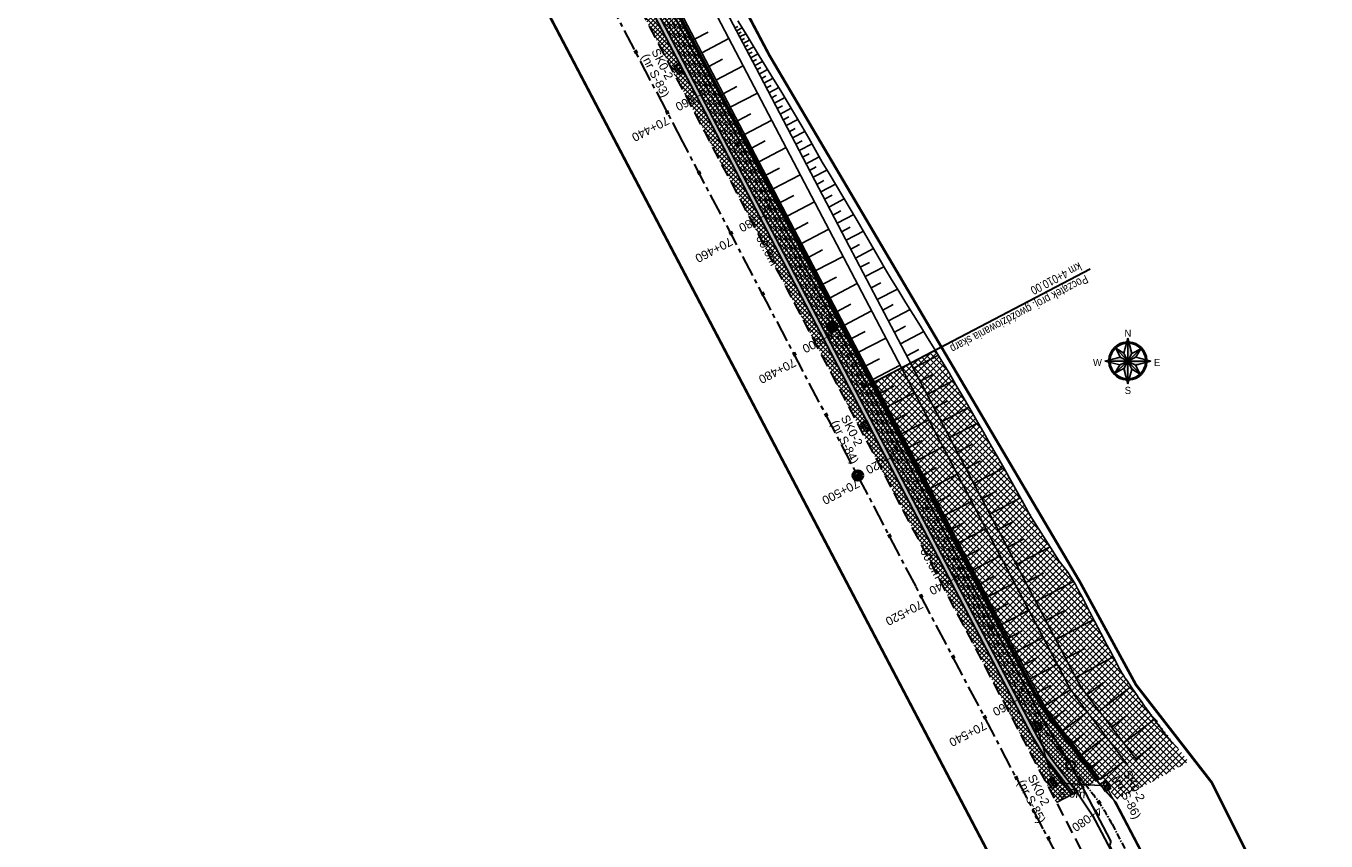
# Model space of a CAD drawing. Header units: metres. Extents: x 7529682 to 7533711, y 5721186 to 5727842.
# Tile 10 of 112: x 7531458 to 7531648, y 5724188 to 5724307. Entities that reach past the tile are written whole.
import ezdxf
from ezdxf.enums import TextEntityAlignment as Align

# ---------------------------------------------------------------- set-up
doc = ezdxf.new("R2010")
doc.units = ezdxf.units.M
for name, pattern in [('817-dzialki-09-05-04$0$HIDDEN', [0.375, 0.25, -0.125]), ('CENTER', [50.8, 31.75, -6.35, 6.35, -6.35]), ('HIDDEN', [9.525, 6.35, -3.175])]:
    doc.linetypes.add(name, pattern=pattern)
for name, color, linetype in [('C-DROGI-SYTUACJA-ETYKIETY', 7, 'Continuous'), ('D-hatch-pobocza', 131, 'Continuous'), ('D-pobocza', 7, 'Continuous'), ('D-skarpa', 7, 'Continuous'), ('D-skarpa-kreskowanie', 7, 'Continuous')]:
    doc.layers.add(name, color=color, linetype=linetype)
for name, color, linetype, lineweight, true_color in [('D-bariery', 7, 'FENCELINE2', 30, 0xff0f0f), ('D-hatch-ciag-pieszo-rowerowy', 7, 'Continuous', 13, 0xff9f80), ('D-hatch-gwozdziowanie', 7, 'Continuous', 13, 0xffc824), ('D-LR-etap-III', 7, '817-dzialki-09-05-04$0$HIDDEN', 50, 0xff1aff)]:
    doc.layers.add(name, color=color, linetype=linetype, lineweight=lineweight, true_color=true_color)
for name, color, linetype, lineweight in [('D-krawędzie', 7, 'Continuous', 30), ('D-obrzeża', 7, 'Continuous', 30), ('D-opisy', 7, 'Continuous', 30), ('D-oś', 10, 'CENTER', 30), ('D-ścieki', 7, 'Continuous', 30), ('PARSI', 252, 'Continuous', 13), ('Sieci-KD-proj', 2, 'KANDESZCZ_X2', 30), ('Sieci-T-kanal technologiczny', 4, 'kt kanał technologiczny', 30)]:
    doc.layers.add(name, color=color, linetype=linetype, lineweight=lineweight)
for name, color, linetype, true_color in [('D-opis-KT-dlugosci', 7, 'Continuous', 0xff8000), ('D-opis-KT-studnie', 7, 'Continuous', 0xff8000), ('poprzeczki', 7, 'Continuous', 0x0000c7)]:
    doc.layers.add(name, color=color, linetype=linetype, true_color=true_color)
doc.styles.add('2mm08', font='arial.ttf', dxfattribs={"width": 0.8})
doc.styles.add('ARIAL', font='arial.ttf', dxfattribs={"height": 1})
doc.styles.add('DIMTEXT', font='simplex.shx', dxfattribs={"width": 0.7})
doc.styles.add('North Arrow Text', font='txt', dxfattribs={"height": 0.1})
doc.styles.get("Standard").update_dxf_attribs({"font": 'arial.ttf'})
doc.linetypes.add('FENCELINE2', pattern='A,6.35,-2.54,[132,ltypeshp.shx,S=2.54,R=0,X=-2.54,Y=0],-2.54,25.4', length=36.83)
doc.linetypes.add('KANDESZCZ_X2', pattern='A,4.366477,-0.326302,["kd",DIMTEXT,S=1.28,R=0,X=0,Y=-0.405864],-2.036296,4.465198', length=11.194273)
doc.linetypes.add('kt kanał technologiczny', pattern='A,1,-0.8,["kt",Standard,S=0.5,R=0,X=-0.7,Y=-0.15],-0.3', length=2.1)
pattern_1 = [(45, (0, 0), (-0.33675960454, 0.33675960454), []), (135, (0, 0), (-0.33675960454, -0.33675960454), [])]

# ---------------------------------------------------------------- blocks, each defined once
blk = doc.blocks.new('KRZYZ')
at = {"layer": 'PARSI'}
for p, q in [((5, 0), (-5, 0)), ((0, -5), (0, 5))]:
    blk.add_line(p, q, dxfattribs=at)
blk = doc.blocks.new('orientacja')
at = {"layer": 'D-opisy', "lineweight": 25}
h = blk.add_hatch(color=256, dxfattribs=at)
h.paths.add_polyline_path([(6529063.97, 5548109.12), (6529063.97, 5548093.21), (6529066.73, 5548098.47)])
h.paths.add_polyline_path([(6529072.97, 5548101.66), (6529063.97, 5548093.21), (6529069.55, 5548095.88)])
h.paths.add_polyline_path([(6529079.89, 5548093.21), (6529063.97, 5548093.21), (6529069.23, 5548090.45)])
h.paths.add_polyline_path([(6529063.97, 5548093.21), (6529066.65, 5548087.63), (6529072.42, 5548084.21)])
h.paths.add_polyline_path([(6529063.97, 5548093.21), (6529061.21, 5548087.94), (6529063.97, 5548077.29)])
h.paths.add_polyline_path([(6529063.97, 5548093.21), (6529058.4, 5548090.53), (6529054.98, 5548084.75)])
h.paths.add_polyline_path([(6529058.71, 5548095.97), (6529048.06, 5548093.21), (6529063.97, 5548093.21)])
h.paths.add_polyline_path([(6529061.29, 5548098.78), (6529055.52, 5548102.2), (6529063.97, 5548093.21)])
for points in [[(6529063.97, 5548109.12), (6529061.29, 5548098.78)], [(6529063.97, 5548109.12), (6529063.97, 5548077.29)], [(6529063.97, 5548109.12), (6529066.73, 5548098.47)], [(6529052.23, 5548099.36), (6529053.04, 5548098.94)], [(6529063.97, 5548093.21), (6529054.89, 5548102.87)], [(6529055.52, 5548102.2), (6529058.71, 5548095.97)], [(6529055.52, 5548102.2), (6529061.29, 5548098.78)], [(6529061.29, 5548098.78), (6529063.97, 5548093.21)], [(6529063.97, 5548093.21), (6529073.64, 5548102.28)], [(6529066.73, 5548098.47), (6529063.97, 5548093.21)], [(6529072.97, 5548101.66), (6529066.73, 5548098.47)], [(6529072.97, 5548101.66), (6529069.55, 5548095.88)], [(6529075.92, 5548098.95), (6529075.1, 5548098.55)], [(6529048.06, 5548093.21), (6529058.71, 5548095.97)], [(6529079.89, 5548093.21), (6529048.06, 5548093.21)], [(6529048.06, 5548093.21), (6529058.4, 5548090.53)], [(6529063.97, 5548093.21), (6529054.31, 5548084.13)], [(6529054.98, 5548084.75), (6529058.4, 5548090.53)], [(6529058.4, 5548090.53), (6529063.97, 5548093.21)], [(6529058.71, 5548095.97), (6529063.97, 5548093.21)], [(6529063.97, 5548093.21), (6529061.21, 5548087.94)], [(6529069.55, 5548095.88), (6529063.97, 5548093.21)], [(6529063.97, 5548093.21), (6529073.05, 5548083.54)], [(6529063.97, 5548093.21), (6529069.23, 5548090.45)], [(6529063.97, 5548093.21), (6529066.65, 5548087.63)], [(6529079.89, 5548093.21), (6529069.23, 5548090.45)], [(6529072.42, 5548084.21), (6529069.23, 5548090.45)], [(6529079.89, 5548093.21), (6529069.55, 5548095.88)], [(6529052.02, 5548087.46), (6529052.85, 5548087.86)], [(6529054.98, 5548084.75), (6529061.21, 5548087.94)], [(6529063.97, 5548077.29), (6529061.21, 5548087.94)], [(6529063.97, 5548077.29), (6529066.65, 5548087.63)], [(6529065.76, 5548080.99), (6529065.89, 5548080.09)], [(6529072.42, 5548084.21), (6529066.65, 5548087.63)], [(6529069.32, 5548082.08), (6529069.72, 5548081.26)], [(6529074.9, 5548087.47), (6529075.71, 5548087.05)]]:
    blk.add_lwpolyline(points, dxfattribs=at)
for radius, start, end in [(13.26, 92.99502, 177.00498), (12.34, 94.34345, 175.65655), (13.26, 2.99502, 87.00498), (12.34, 4.34345, 85.65655), (13.26, 182.99502, 267.00498), (12.34, 184.34345, 265.65655), (13.26, 272.99502, 357.00498), (12.34, 274.34345, 355.65655)]:
    blk.add_arc((6529063.97, 5548093.21), radius, start, end, dxfattribs=at)
at = {"layer": 'D-opisy', "lineweight": 25, "xscale": 0.6489600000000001, "yscale": 0.6489600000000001, "zscale": 0.6489600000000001, "rotation": 306.822681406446}
blk.add_blockref('KRZYZ', (6529063.97, 5548093.21), dxfattribs=at)
at = {"layer": 'D-opisy', "lineweight": 25, "style": 'North Arrow Text'}
for s, p in [('N', (6529063.97, 5548108.61)), ('W', (6529042.87, 5548088.29)), ('E', (6529084.28, 5548088.29)), ('S', (6529063.97, 5548068.88))]:
    blk.add_text(s, height=4.96, dxfattribs=at).set_placement(p, align=Align.BOTTOM_CENTER)
blk = doc.blocks.new('kilometraz')
at = {"linetype": 'ByBlock', "lineweight": -2}
blk.add_hatch(color=0, dxfattribs=at).paths.add_polyline_path([(0, -0.28125, 0.41421356), (0.28125, 0, 0.41421356), (0, 0.28125)])
at = {"color": 0, "linetype": 'ByBlock', "lineweight": -2}
blk.add_line((0, 0.28125), (0, -0.28125), dxfattribs=at)
blk.add_circle((0, 0), 0.28125, dxfattribs=at)
blk = doc.blocks.new('AeccTickLine')
at = {"color": 0, "linetype": 'ByBlock', "lineweight": -2}
blk.add_line((0, 1), (0, -1), dxfattribs=at)
blk = doc.blocks.new('SKR2')
at = {"layer": 'Sieci-T-kanal technologiczny', "color": 2, "lineweight": 25}
for points in [[(0.03, -0.19), (0.96, -1.15), (0.28, -1.81), (-0.65, -0.84)], [(-0.04, -0.54), (0.61, -1.21), (0.23, -1.57), (-0.41, -0.9)]]:
    blk.add_lwpolyline(points, close=True, dxfattribs=at)
blk.add_lwpolyline([(-0.09, -1.23), (0.28, -0.87)], dxfattribs=at)

msp = doc.modelspace()

# ---------------------------------------------------------------- hatches: boundary and pattern name
at = {"layer": 'D-hatch-ciag-pieszo-rowerowy'}
h = msp.add_hatch(dxfattribs=at)
h.set_pattern_fill('ANSI37', color=256, scale=0.15, style=0)
h.set_pattern_definition(pattern_1)
edge = h.paths.add_edge_path()
edge.add_line((7531514.42, 5724387.62), (7531511.98, 5724387.01))
edge.add_line((7531511.98, 5724387.01), (7531515.04, 5724377.85))
edge.add_arc((7531562.47, 5724393.69), 50, 198.4721, 207.6663)
edge.add_line((7531518.18, 5724370.48), (7531533.76, 5724340.76))
edge.add_line((7531533.76, 5724340.76), (7531559, 5724292.59))
edge.add_line((7531559, 5724292.59), (7531560.26, 5724290.18))
edge.add_line((7531560.26, 5724290.18), (7531563.06, 5724290.22))
edge.add_line((7531563.06, 5724290.22), (7531559.09, 5724297.8))
edge.add_line((7531559.09, 5724297.8), (7531533.85, 5724345.97))
edge.add_line((7531533.85, 5724345.97), (7531520.49, 5724371.45))
edge.add_arc((7531564.78, 5724394.67), 50, 198.4721, 207.6663, ccw=False)
edge.add_line((7531517.35, 5724378.82), (7531514.42, 5724387.62))
h = msp.add_hatch(dxfattribs=at)
h.set_pattern_fill('ANSI37', color=256, scale=0.15, style=0)
h.set_pattern_definition(pattern_1)
edge = h.paths.add_edge_path()
edge.add_line((7531611.85, 5724194.89), (7531614.79, 5724196.44))
edge.add_line((7531614.79, 5724196.44), (7531608.23, 5724205.01))
edge.add_arc((7531630.06, 5724221.73), 27.5, 207.7246, 217.4424, ccw=False)
edge.add_line((7531605.72, 5724208.93), (7531593.24, 5724232.69))
edge.add_line((7531593.24, 5724232.69), (7531571.71, 5724273.71))
edge.add_line((7531571.71, 5724273.71), (7531563.06, 5724290.22))
edge.add_line((7531563.06, 5724290.22), (7531560.26, 5724290.18))
edge.add_line((7531560.26, 5724290.18), (7531571.62, 5724268.51))
edge.add_line((7531571.62, 5724268.51), (7531593.15, 5724227.48))
edge.add_line((7531593.15, 5724227.48), (7531605.63, 5724203.72))
edge.add_arc((7531632.19, 5724217.68), 30, 207.7246, 217.4424)
edge.add_line((7531608.37, 5724199.44), (7531611.85, 5724194.89))
at = {"layer": 'D-hatch-gwozdziowanie'}
h = msp.add_hatch(dxfattribs=at)
h.set_pattern_fill('ANSI37', color=256, scale=0.2, style=0)
h.set_pattern_definition([(45, (0, 0), (-0.449012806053, 0.449012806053), []), (135, (0, 0), (-0.449012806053, -0.449012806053), [])])
h.paths.add_polyline_path([(7531593.98, 5724254.72), (7531591.08, 5724259.56), (7531582.16, 5724254.88), (7531586.45, 5724246.69), (7531590.82, 5724238.37), (7531594.88, 5724230.64), (7531599.23, 5724222.37), (7531603.59, 5724214.07), (7531606.78, 5724208.06), (7531607.58, 5724206.78), (7531609.24, 5724204.51), (7531617.71, 5724193.81), (7531622.98, 5724196.43), (7531628.18, 5724199.27), (7531620.5, 5724209.22), (7531618.49, 5724212.19), (7531616.98, 5724215), (7531614.57, 5724219.61), (7531611.35, 5724225.68), (7531610.49, 5724227.04), (7531609.26, 5724228.65), (7531606.08, 5724233.67), (7531600.64, 5724243.17), (7531595.33, 5724252.4)])
at = {"layer": 'D-hatch-pobocza'}
h = msp.add_hatch(dxfattribs=at)
h.set_pattern_fill('ANSI37', color=256, scale=0.15, style=0)
h.set_pattern_definition(pattern_1)
h.paths.add_polyline_path([(7531607.89, 5724199.07, -0.042427), (7531605.1, 5724203.44), (7531592.62, 5724227.2), (7531571.09, 5724268.23), (7531558.47, 5724292.31), (7531533.23, 5724340.48), (7531517.65, 5724370.2), (7531516.43, 5724369.56), (7531531.9, 5724339.93), (7531557.23, 5724291.66), (7531569.85, 5724267.58), (7531591.38, 5724226.55), (7531608.84, 5724193.31), (7531611.31, 5724194.61)])
at = {"layer": 'D-ścieki', "linetype": 'ByBlock', "true_color": 0x00cccc}
h = msp.add_hatch(color=132, dxfattribs=at)
edge = h.paths.add_edge_path()
edge.add_line((7531611.37, 5724194.53), (7531611.85, 5724194.89))
edge.add_line((7531611.85, 5724194.89), (7531608.37, 5724199.44))
edge.add_arc((7531632.19, 5724217.68), 30, 207.7246, 217.4424, ccw=False)
edge.add_line((7531605.63, 5724203.72), (7531593.15, 5724227.48))
edge.add_line((7531593.15, 5724227.48), (7531571.62, 5724268.51))
edge.add_line((7531571.62, 5724268.51), (7531559, 5724292.59))
edge.add_line((7531559, 5724292.59), (7531533.76, 5724340.76))
edge.add_line((7531533.76, 5724340.76), (7531518.18, 5724370.48))
edge.add_arc((7531562.47, 5724393.69), 50, 198.4721, 207.6663, ccw=False)
edge.add_line((7531515.04, 5724377.85), (7531511.28, 5724389.1))
edge.add_line((7531511.28, 5724389.1), (7531506.47, 5724397.34))
edge.add_line((7531506.47, 5724397.34), (7531505.95, 5724397.03))
edge.add_line((7531505.95, 5724397.03), (7531510.73, 5724388.85))
edge.add_line((7531510.73, 5724388.85), (7531514.47, 5724377.66))
edge.add_arc((7531562.47, 5724393.69), 50.6, 198.4721, 207.6663)
edge.add_line((7531517.65, 5724370.2), (7531533.23, 5724340.48))
edge.add_line((7531533.23, 5724340.48), (7531558.47, 5724292.31))
edge.add_line((7531558.47, 5724292.31), (7531571.09, 5724268.23))
edge.add_line((7531571.09, 5724268.23), (7531592.62, 5724227.2))
edge.add_line((7531592.62, 5724227.2), (7531605.1, 5724203.44))
edge.add_arc((7531632.19, 5724217.68), 30.6, 207.7246, 217.4424)
edge.add_line((7531607.89, 5724199.07), (7531611.37, 5724194.53))

# ---------------------------------------------------------------- linework, layer by layer
at = {"layer": 'D-bariery', "ltscale": 0.05, "flags": 128}
for points in [[(7531615.02, 5724196.55), (7531608.43, 5724205.16, -0.042427), (7531605.94, 5724209.05), (7531593.46, 5724232.8), (7531571.93, 5724273.83), (7531559.31, 5724297.91), (7531534.07, 5724346.08), (7531521.2, 5724370.64)], [(7531607.36, 5724199.49, -0.043067), (7531608.04, 5724198.55), (7531611.06, 5724194.48)]]:
    msp.add_lwpolyline(points, format="xyb", dxfattribs=at)
at = {"layer": 'D-krawędzie', "linetype": 'HIDDEN', "ltscale": 0.3, "flags": 128}
msp.add_lwpolyline([(7530572.01, 5726166.06), (7530599.74, 5726113.52), (7530641.56, 5726032.01), (7530660.96, 5725995.07), (7530689.13, 5725941.54), (7530707.34, 5725907.03), (7530725.26, 5725873.09), (7530743.97, 5725837.65), (7530770.53, 5725787.12), (7530787.86, 5725754.27), (7530809.9, 5725712.54), (7530824.74, 5725684.39), (7530840.86, 5725653.69), (7530860.68, 5725616.15), (7530865.28, 5725607.39), (7530878.05, 5725583.08), (7530918.17, 5725507.18), (7530950.16, 5725446.31), (7530993.42, 5725364.26), (7531022.77, 5725308.72), (7531053.81, 5725249.87), (7531081.17, 5725197.87), (7531103.9, 5725154.54), (7531128.12, 5725108.45), (7531149.3, 5725068.25), (7531167.38, 5725033.77), (7531197.16, 5724976.99), (7531228.15, 5724918.03), (7531253.15, 5724870.49), (7531286.8, 5724806.65), (7531306.74, 5724768.66), (7531335.09, 5724714.65), (7531357.32, 5724672.44), (7531373.64, 5724641.45), (7531392.16, 5724606), (7531418.48, 5724555.85), (7531439.73, 5724515.58), (7531476.36, 5724446.19), (7531491.8, 5724416.76), (7531531.9, 5724339.93), (7531557.23, 5724291.66), (7531569.85, 5724267.58), (7531591.38, 5724226.55), (7531610, 5724191.1), (7531616.88, 5724178), (7531629.98, 5724153.03), (7531641.01, 5724132.02), (7531664.91, 5724087.62), (7531677.64, 5724064.79), (7531683.11, 5724054.99), (7531686.75, 5724048.18), (7531695.45, 5724031.7), (7531703.75, 5724015.92), (7531709.21, 5724005.51), (7531719.39, 5723986.15), (7531726.3, 5723973), (7531732.74, 5723960.74), (7531735.13, 5723956.19)], dxfattribs=at)
at = {"layer": 'D-krawędzie', "color": 7, "linetype": 'ByBlock'}
for points in [[(7531644.77, 5724139.26), (7531643.8, 5724143.27), (7531640.72, 5724149.13), (7531632.8, 5724164.24), (7531627.34, 5724174.65), (7531621.82, 5724185.17), (7531617.52, 5724193.35), (7531616.32, 5724194.71), (7531614.79, 5724196.44)], [(7531611.85, 5724194.89), (7531614.07, 5724191.54), (7531615.43, 5724188.94), (7531617.87, 5724184.29), (7531620.7, 5724178.91), (7531624.33, 5724171.98), (7531628.19, 5724164.62), (7531632.48, 5724156.45), (7531634.64, 5724152.34), (7531637.15, 5724147.55), (7531640.35, 5724141.46), (7531641.12, 5724139.76), (7531642.01, 5724137.81)]]:
    msp.add_lwpolyline(points, dxfattribs=at)
at = {"layer": 'D-LR-etap-III', "ltscale": 10, "flags": 128}
msp.add_lwpolyline([(7531750.47, 5723895.1, 0.4, 0.4, 0), (7531750.5, 5723895.13, 0.4, 0.4, 0), (7531682.71, 5724022.92, 0.4, 0.4, 0), (7531619.18, 5724147.2, 0.4, 0.4, 0), (7531592.31, 5724198.49, 0.4, 0.4, 0), (7531553.26, 5724272.92, 0.4, 0.4, 0), (7531504.02, 5724366.79, 0.4, 0.4, 0), (7531482.09, 5724407.62, 0.4, 0.4, 0), (7531412.35, 5724541.18, 0.4, 0.4, 0), (7531388.46, 5724586.93, 0.4, 0.4, 0), (7531345.12, 5724669.94, 0.4, 0.4, 0), (7531127.66, 5725081.67, 0.4, 0.4, 0), (7531059.25, 5725211.04, 0.4, 0.4, 0), (7531008.01, 5725307.95, 0.4, 0.4, 0), (7530964.18, 5725390.84, 0.4, 0.4, 0), (7530914.56, 5725484.68, 0.4, 0.4, 0), (7530865.24, 5725577.49, 0.4, 0.4, 0), (7530840.09, 5725624.06, 0.4, 0.4, 0), (7530802.56, 5725694.92, 0.4, 0.4, 0), (7530755.54, 5725787.51, 0.4, 0.4, 0), (7530708.72, 5725876.3, 0.4, 0.4, 0), (7530695.12, 5725902.09, 0.4, 0.4, 0), (7530642.91, 5726001.08, 0.4, 0.4, 0), (7530634.93, 5726016.15, 0.4, 0.4, 0), (7530610.82, 5726061.93, 0.4, 0.4, 0), (7530610.82, 5726061.93, 0.4, 0.4, 0), (7530607.21, 5726063.51, 0.4, 0.4, 0), (7530597.42, 5726080.68, 0.4, 0.4, 0), (7530591.16, 5726088.44, 0.4, 0.4, 0), (7530581.28, 5726107.21, 0.4, 0.4, 0), (7530571.29, 5726130.56, 0.4, 0.4, 0), (7530549.55, 5726171.53, 0.4, 0.4, 0), (7530531.01, 5726206.47, 0.4, 0.4, 0), (7530516.46, 5726236.02, 0.4, 0.4, 0), (7530500.8, 5726266.14, 0.4, 0.4, 0), (7530491.35, 5726283.94, 0.4, 0.4, 0), (7530482.4, 5726303.41, 0.4, 0.4, 0), (7530482.4, 5726303.41, 0.4, 0.4, 0), (7530450.41, 5726357.28, 0.4, 0.4, 0), (7530397.76, 5726458.5, 0.4, 0.4, 0), (7530334.71, 5726583.66, 0.4, 0.4, 0), (7530303.94, 5726645.17, 0.4, 0.4, 0), (7530300.51, 5726651.78, 0.4, 0.4, 0), (7530289.21, 5726671.97, 0.4, 0.4, 0), (7530281.54, 5726685.57, 0.4, 0.4, 0), (7530261.37, 5726724.16, 0.4, 0.4, 0), (7530254.03, 5726738.21, 0.4, 0.4, 0), (7530197.22, 5726845.06, 0.4, 0.4, 0), (7530194.71, 5726849.15, 0.4, 0.4, 0), (7530195.92, 5726850.75, 0.4, 0.4, 0), (7530170.55, 5726892.96, 0.4, 0.4, 0), (7530143.17, 5726945.07, 0.4, 0.4, 0), (7530105.06, 5727018.32, 0.4, 0.4, 0), (7530100.06, 5727027.16, 0.4, 0.4, 0), (7530062.32, 5727099.63, 0.4, 0.4, 0), (7530015.38, 5727189.42, 0.4, 0.4, 0), (7529983.21, 5727250.21, 0.4, 0.4, 0), (7529953.28, 5727306.75, 0.4, 0.4, 0), (7529900.67, 5727406.16, 0.4, 0.4, 0), (7529890.63, 5727425.13, 0.4, 0.4, 0), (7529875.16, 5727454.43, 0.4, 0.4, 0), (7529857.56, 5727487.79, 0.4, 0.4, 0), (7529835.19, 5727530.19, 0.4, 0.4, 0), (7529811.74, 5727574.66, 0.4, 0.4, 0), (7529792.1, 5727611.92, 0.4, 0.4, 0), (7529768.07, 5727657.47, 0.4, 0.4, 0), (7529755.21, 5727682.13, 0.4, 0.4, 0), (7529753.31, 5727681.13, 0.4, 0.4, 0), (7529739.21, 5727707.77, 0.4, 0.4, 0), (7529735.39, 5727711.25, 0.4, 0.4, 0), (7529725.42, 5727730.2, 0.4, 0.4, 0), (7529723.55, 5727729.88, 0.4, 0.4, 0), (7529695.57, 5727782.93, 0.4, 0.4, 0), (7529717.68, 5727794.02, 0.4, 0.4, 0), (7529736.27, 5727758.65, 0.4, 0.4, 0), (7529736.27, 5727758.65, 0.4, 0.4, 0), (7529744.51, 5727750.41, 0.4, 0.4, 0), (7529744.51, 5727750.41, 0.4, 0.4, 0), (7529750.28, 5727738.55, 0.4, 0.4, 0), (7529777.11, 5727687.57, 0.4, 0.4, 0), (7529796.52, 5727651.33, 0.4, 0.4, 0), (7529814.94, 5727616.79, 0.4, 0.4, 0), (7529839.01, 5727572.3, 0.4, 0.4, 0), (7529860.62, 5727532.51, 0.4, 0.4, 0), (7529882.35, 5727491.5, 0.4, 0.4, 0), (7529904.87, 5727449.1, 0.4, 0.4, 0), (7529920.75, 5727418.88, 0.4, 0.4, 0), (7529946.68, 5727368.55, 0.4, 0.4, 0), (7529972.02, 5727320.57, 0.4, 0.4, 0), (7529987.74, 5727290.15, 0.4, 0.4, 0), (7529996.5, 5727273.66, 0.4, 0.4, 0), (7530017.54, 5727234.2, 0.4, 0.4, 0), (7530033.05, 5727204.86, 0.4, 0.4, 0), (7530051.62, 5727170.22, 0.4, 0.4, 0), (7530069.28, 5727137.02, 0.4, 0.4, 0), (7530089.39, 5727097.53, 0.4, 0.4, 0), (7530109.71, 5727060.75, 0.4, 0.4, 0), (7530136.77, 5727011.64, 0.4, 0.4, 0), (7530162.45, 5726962.74, 0.4, 0.4, 0), (7530187.67, 5726916.99, 0.4, 0.4, 0), (7530207.82, 5726879.34, 0.4, 0.4, 0), (7530230.63, 5726834.52, 0.4, 0.4, 0), (7530262.29, 5726776.62, 0.4, 0.4, 0), (7530277.51, 5726760.21, 0.4, 0.4, 0), (7530286.04, 5726744.11, 0.4, 0.4, 0), (7530288.1, 5726735.88, 0.4, 0.4, 0), (7530290.39, 5726725.05, 0.4, 0.4, 0), (7530296.18, 5726713.58, 0.4, 0.4, 0), (7530302.73, 5726701.18, 0.4, 0.4, 0), (7530325.69, 5726657.47, 0.4, 0.4, 0), (7530343.24, 5726623.65, 0.4, 0.4, 0), (7530360.23, 5726591.75, 0.4, 0.4, 0), (7530383.21, 5726548.06, 0.4, 0.4, 0), (7530406.02, 5726503.61, 0.4, 0.4, 0), (7530427.46, 5726462.62, 0.4, 0.4, 0), (7530447.93, 5726424.39, 0.4, 0.4, 0), (7530471.13, 5726379.92, 0.4, 0.4, 0), (7530490.5, 5726343.03, 0.4, 0.4, 0), (7530509.5, 5726306.73, 0.4, 0.4, 0), (7530529.89, 5726267.24, 0.4, 0.4, 0), (7530543.85, 5726238.99, 0.4, 0.4, 0), (7530554.81, 5726218.94, 0.4, 0.4, 0), (7530559.03, 5726212.22, 0.4, 0.4, 0), (7530563.06, 5726206.41, 0.4, 0.4, 0), (7530566.93, 5726200.46, 0.4, 0.4, 0), (7530569.77, 5726194.9, 0.4, 0.4, 0), (7530571.47, 5726191.28, 0.4, 0.4, 0), (7530572.84, 5726188.02, 0.4, 0.4, 0), (7530575.3, 5726182.03, 0.4, 0.4, 0), (7530579.74, 5726173.31, 0.4, 0.4, 0), (7530583.3, 5726167.41, 0.4, 0.4, 0), (7530593.4, 5726163.33, 0.4, 0.4, 0), (7530598.62, 5726155.26, 0.4, 0.4, 0), (7530608.26, 5726140.5, 0.4, 0.4, 0), (7530603.27, 5726136.83, 0.4, 0.4, 0), (7530606.53, 5726131.84, 0.4, 0.4, 0), (7530604.24, 5726124.22, 0.4, 0.4, 0), (7530605.85, 5726121.63, 0.4, 0.4, 0), (7530608.97, 5726116.16, 0.4, 0.4, 0), (7530618.11, 5726097.79, 0.4, 0.4, 0), (7530651.21, 5726034.96, 0.4, 0.4, 0), (7530670.24, 5725998.61, 0.4, 0.4, 0), (7530698.08, 5725945.95, 0.4, 0.4, 0), (7530716.51, 5725911.31, 0.4, 0.4, 0), (7530735.22, 5725875.67, 0.4, 0.4, 0), (7530752.5, 5725842.15, 0.4, 0.4, 0), (7530778.31, 5725793.5, 0.4, 0.4, 0), (7530797.5, 5725756.38, 0.4, 0.4, 0), (7530812.52, 5725728.29, 0.4, 0.4, 0), (7530820.04, 5725713.16, 0.4, 0.4, 0), (7530822.42, 5725710.19, 0.4, 0.4, 0), (7530833.15, 5725688.8, 0.4, 0.4, 0), (7530849.63, 5725656.16, 0.4, 0.4, 0), (7530867.98, 5725621.96, 0.4, 0.4, 0), (7530872.63, 5725612.89, 0.4, 0.4, 0), (7530880.35, 5725597.59, 0.4, 0.4, 0), (7530883.84, 5725593.39, 0.4, 0.4, 0), (7530891.78, 5725587.76, 0.4, 0.4, 0), (7530895.04, 5725584.28, 0.4, 0.4, 0), (7530897.03, 5725580.94, 0.4, 0.4, 0), (7530900.95, 5725579.95, 0.4, 0.4, 0), (7530904.81, 5725571.98, 0.4, 0.4, 0), (7530903.68, 5725568.57, 0.4, 0.4, 0), (7530908.9, 5725558.84, 0.4, 0.4, 0), (7530910.25, 5725545.67, 0.4, 0.4, 0), (7530912.87, 5725538.65, 0.4, 0.4, 0), (7530945.28, 5725478.46, 0.4, 0.4, 0), (7530959.69, 5725450.25, 0.4, 0.4, 0), (7531002.83, 5725368.19, 0.4, 0.4, 0), (7531044.7, 5725290.31, 0.4, 0.4, 0), (7531064.1, 5725253.21, 0.4, 0.4, 0), (7531083.01, 5725216.68, 0.4, 0.4, 0), (7531113.01, 5725158.47, 0.4, 0.4, 0), (7531137.36, 5725113.07, 0.4, 0.4, 0), (7531150.83, 5725086.71, 0.4, 0.4, 0), (7531159.75, 5725076.64, 0.4, 0.4, 0), (7531166.31, 5725074.58, 0.4, 0.4, 0), (7531172.29, 5725062.58, 0.4, 0.4, 0), (7531170.59, 5725055.61, 0.4, 0.4, 0), (7531173.73, 5725044.08, 0.4, 0.4, 0), (7531215.34, 5724964.86, 0.4, 0.4, 0), (7531238.05, 5724921.68, 0.4, 0.4, 0), (7531262.39, 5724875.28, 0.4, 0.4, 0), (7531295.59, 5724811.27, 0.4, 0.4, 0), (7531348.49, 5724712.36, 0.4, 0.4, 0), (7531363.74, 5724682.68, 0.4, 0.4, 0), (7531366.99, 5724675.87, 0.4, 0.4, 0), (7531382.54, 5724646.11, 0.4, 0.4, 0), (7531401.3, 5724610.87, 0.4, 0.4, 0), (7531428.96, 5724558.86, 0.4, 0.4, 0), (7531449.11, 5724520.4, 0.4, 0.4, 0), (7531477.29, 5724465.83, 0.4, 0.4, 0), (7531501, 5724421.11, 0.4, 0.4, 0), (7531512.12, 5724400.55, 0.4, 0.4, 0), (7531513.78, 5724396.76, 0.4, 0.4, 0), (7531526.32, 5724379.39, 0.4, 0.4, 0), (7531566.78, 5724302.74, 0.4, 0.4, 0), (7531612.28, 5724225.61, 0.4, 0.4, 0), (7531620.49, 5724210.55, 0.4, 0.4, 0), (7531631.58, 5724196.26, 0.4, 0.4, 0), (7531653.48, 5724152.43, 0.4, 0.4, 0), (7531661.15, 5724128.49, 0.4, 0.4, 0), (7531673.88, 5724101.19, 0.4, 0.4, 0), (7531684.69, 5724081.18, 0.4, 0.4, 0), (7531699.21, 5724051.17, 0.4, 0.4, 0), (7531704.03, 5724040.58, 0.4, 0.4, 0), (7531704.03, 5724040.58, 0.4, 0.4, 0), (7531703.91, 5724037.17, 0.4, 0.4, 0), (7531736.42, 5723969.23, 0.4, 0.4, 0), (7531738.29, 5723967.7, 0.4, 0.4, 0), (7531742.18, 5723962.35, 0.4, 0.4, 0), (7531744.29, 5723958.62, 0.4, 0.4, 0), (7531755.39, 5723944.19, 0.4, 0.4, 0), (7531758.69, 5723936.76, 0.4, 0.4, 0), (7531780.08, 5723929.25, 0.4, 0.4, 0), (7531792.61, 5723906.34, 0.4, 0.4, 0), (7531792.61, 5723906.34, 0.4, 0.4, 0), (7531756.96, 5723883.06, 0.4, 0.4, 0), (7531750.46, 5723895.13, 0.4, 0.4, 0), (7531750.46, 5723895.13, 0, 0, 0)], format="xyseb", dxfattribs=at)
at = {"layer": 'D-obrzeża'}
msp.add_lwpolyline([(7531614.79, 5724196.44), (7531608.23, 5724205.01, -0.042427), (7531605.72, 5724208.93), (7531593.24, 5724232.69), (7531571.71, 5724273.71), (7531559.09, 5724297.8), (7531533.85, 5724345.97), (7531520.49, 5724371.45, -0.040139), (7531517.35, 5724378.82), (7531511.97, 5724394.95, 0.040139), (7531508.83, 5724402.32), (7531499.31, 5724420.48), (7531486.38, 5724445.11)], format="xyb", dxfattribs=at)
at = {"layer": 'D-opisy'}
msp.add_line((7531580.63, 5724254.08), (7531613.76, 5724271.45), dxfattribs=at)
at = {"layer": 'D-oś', "ltscale": 0.03}
msp.add_lwpolyline([(7531474.82, 5724464.45), (7531498.2, 5724419.9), (7531507.67, 5724401.83), (7531507.67, 5724401.83), (7531507.67, 5724401.83, -0.040139), (7531510.81, 5724394.46), (7531516.2, 5724378.34, 0.040139), (7531519.34, 5724370.97), (7531605.62, 5724206.44, 0.042652), (7531608.37, 5724202.14), (7531614.26, 5724194.44, -0.042592), (7531617, 5724190.14), (7531641.09, 5724144.24, -0.042262)], format="xyb", dxfattribs=at)
at = {"layer": 'D-oś', "ltscale": 0.1}
msp.add_lwpolyline([(7531812.38, 5723798.62), (7531655.4, 5724097.9), (7531637.92, 5724130.38), (7531626.89, 5724151.4), (7531613.78, 5724176.37), (7531606.91, 5724189.47), (7531588.28, 5724224.92), (7531566.75, 5724265.95), (7531554.13, 5724290.03), (7531528.89, 5724338.21), (7531488.68, 5724414.9), (7531465.3, 5724459.45)], dxfattribs=at)
at = {"layer": 'D-pobocza'}
msp.add_lwpolyline([(7531615.24, 5724196.67), (7531608.63, 5724205.31, -0.042427), (7531606.16, 5724209.16), (7531593.68, 5724232.92), (7531572.16, 5724273.95), (7531559.53, 5724298.03), (7531534.3, 5724346.2), (7531520.94, 5724371.68, -0.040139), (7531517.83, 5724378.98), (7531512.43, 5724395.15, 0.040139), (7531509.29, 5724402.52), (7531499.75, 5724420.71), (7531486.84, 5724445.31)], format="xyb", dxfattribs=at)
msp.add_lwpolyline([(7531611.31, 5724194.61), (7531608.87, 5724193.33)], dxfattribs=at)
at = {"layer": 'D-skarpa', "linetype": 'Continuous'}
for points in [[(7531620.63, 5724199.5), (7531613.39, 5724208.96, -0.042427), (7531611.47, 5724211.96), (7531598.99, 5724235.71), (7531577.47, 5724276.73), (7531564.85, 5724300.81), (7531555.7, 5724318.27), (7531554.4, 5724317.52), (7531563.52, 5724300.12), (7531576.14, 5724276.04), (7531597.66, 5724235.01), (7531610.15, 5724211.26, 0.042427), (7531612.2, 5724208.05), (7531619.29, 5724198.79)], [(7531562.2, 5724307.76), (7531563.25, 5724306.05), (7531564.29, 5724304.33), (7531565.32, 5724302.62), (7531567.42, 5724299.21), (7531568.47, 5724297.49), (7531571.56, 5724292.32), (7531572.58, 5724290.57), (7531574.53, 5724287.08), (7531575.54, 5724285.39), (7531578.65, 5724280.23), (7531579.68, 5724278.5), (7531583.21, 5724272.39), (7531583.68, 5724271.57), (7531584.69, 5724269.87), (7531585.74, 5724268.18), (7531586.8, 5724266.47), (7531587.86, 5724264.77), (7531588.92, 5724263.06), (7531589.97, 5724261.35), (7531591.02, 5724259.65), (7531592.08, 5724257.93), (7531593.11, 5724256.2), (7531594.13, 5724254.46), (7531595.14, 5724252.73), (7531596.15, 5724251), (7531597.15, 5724249.27), (7531598.16, 5724247.53), (7531598.66, 5724246.66), (7531599.16, 5724245.79), (7531600.14, 5724244.04), (7531601.13, 5724242.3), (7531602.11, 5724240.55), (7531603.09, 5724238.81), (7531604.07, 5724237.06), (7531605.02, 5724235.35), (7531609.26, 5724228.65), (7531610.49, 5724227.04), (7531611.63, 5724225.24, -0.000631), (7531614.44, 5724219.86), (7531615.36, 5724218.09), (7531616.29, 5724216.32, -0.000392), (7531618.1, 5724212.87), (7531618.22, 5724212.65), (7531618.36, 5724212.42), (7531618.49, 5724212.19), (7531618.64, 5724211.96), (7531618.78, 5724211.74), (7531618.93, 5724211.52), (7531619.08, 5724211.3), (7531619.24, 5724211.08), (7531619.4, 5724210.86), (7531619.87, 5724210.13, 0.017209), (7531625.72, 5724202.12), (7531625.72, 5724202.12), (7531625.72, 5724202.12), (7531625.72, 5724202.12), (7531625.72, 5724202.12), (7531625.72, 5724202.12)]]:
    msp.add_lwpolyline(points, format="xyb", dxfattribs=at)
at = {"layer": 'D-skarpa-kreskowanie'}
for p, q in [((7531555.85, 5724305.06), (7531557.84, 5724306.1)), ((7531561.76, 5724306.71), (7531562.17, 5724306.93)), ((7531561.98, 5724306.28), (7531562.83, 5724306.73)), ((7531562.21, 5724305.84), (7531562.65, 5724306.07)), ((7531562.45, 5724305.39), (7531563.36, 5724305.86)), ((7531556.89, 5724303.06), (7531560.88, 5724305.15)), ((7531562.7, 5724304.92), (7531563.17, 5724305.16)), ((7531562.95, 5724304.43), (7531563.92, 5724304.94)), ((7531563.21, 5724303.93), (7531563.71, 5724304.19)), ((7531563.48, 5724303.42), (7531564.51, 5724303.96)), ((7531557.94, 5724301.07), (7531559.93, 5724302.11)), ((7531563.76, 5724302.89), (7531564.29, 5724303.17)), ((7531564.04, 5724302.34), (7531565.14, 5724302.92)), ((7531564.34, 5724301.78), (7531564.91, 5724302.07)), ((7531564.65, 5724301.19), (7531565.82, 5724301.81)), ((7531558.98, 5724299.08), (7531562.97, 5724301.16)), ((7531564.97, 5724300.59), (7531565.57, 5724300.9)), ((7531565.29, 5724299.96), (7531566.55, 5724300.62)), ((7531560.03, 5724297.08), (7531562.02, 5724298.13)), ((7531565.64, 5724299.31), (7531566.29, 5724299.65)), ((7531565.99, 5724298.63), (7531567.34, 5724299.34)), ((7531566.36, 5724297.93), (7531567.06, 5724298.3)), ((7531566.74, 5724297.21), (7531568.18, 5724297.97)), ((7531561.07, 5724295.09), (7531565.06, 5724297.18)), ((7531567.13, 5724296.46), (7531567.87, 5724296.85)), ((7531567.53, 5724295.69), (7531569.06, 5724296.5)), ((7531562.12, 5724293.1), (7531564.11, 5724294.14)), ((7531567.94, 5724294.91), (7531568.73, 5724295.32)), ((7531568.37, 5724294.09), (7531569.99, 5724294.94)), ((7531563.16, 5724291.11), (7531567.15, 5724293.19)), ((7531568.81, 5724293.26), (7531569.64, 5724293.7)), ((7531569.26, 5724292.4), (7531570.97, 5724293.3)), ((7531569.72, 5724291.52), (7531570.6, 5724291.98)), ((7531570.19, 5724290.62), (7531572, 5724291.56)), ((7531564.21, 5724289.11), (7531566.2, 5724290.16)), ((7531565.25, 5724287.12), (7531569.24, 5724289.21)), ((7531570.68, 5724289.69), (7531571.61, 5724290.18)), ((7531571.17, 5724288.75), (7531573.05, 5724289.73)), ((7531571.67, 5724287.8), (7531572.62, 5724288.3)), ((7531572.18, 5724286.83), (7531574.1, 5724287.84)), ((7531566.29, 5724285.13), (7531568.29, 5724286.17)), ((7531567.34, 5724283.13), (7531571.33, 5724285.22)), ((7531572.69, 5724285.85), (7531573.67, 5724286.37)), ((7531573.22, 5724284.84), (7531575.23, 5724285.9)), ((7531573.76, 5724283.81), (7531574.8, 5724284.35)), ((7531574.32, 5724282.73), (7531576.47, 5724283.86)), ((7531568.38, 5724281.14), (7531570.38, 5724282.19)), ((7531569.43, 5724279.15), (7531573.41, 5724281.24)), ((7531574.9, 5724281.63), (7531576.01, 5724282.21)), ((7531575.5, 5724280.49), (7531577.78, 5724281.69)), ((7531576.11, 5724279.32), (7531577.29, 5724279.93)), ((7531576.75, 5724278.11), (7531579.16, 5724279.38)), ((7531570.47, 5724277.16), (7531572.47, 5724278.2)), ((7531571.52, 5724275.16), (7531575.5, 5724277.25)), ((7531577.39, 5724276.88), (7531578.63, 5724277.52)), ((7531578.06, 5724275.62), (7531580.58, 5724276.94)), ((7531572.56, 5724273.17), (7531574.56, 5724274.22)), ((7531573.61, 5724271.18), (7531577.59, 5724273.27)), ((7531578.73, 5724274.33), (7531580.02, 5724275.01)), ((7531579.42, 5724273.02), (7531582.05, 5724274.4)), ((7531580.12, 5724271.68), (7531581.46, 5724272.38)), ((7531580.84, 5724270.31), (7531583.58, 5724271.74)), ((7531574.65, 5724269.19), (7531576.65, 5724270.23)), ((7531581.71, 5724268.65), (7531583.12, 5724269.39)), ((7531575.7, 5724267.19), (7531579.68, 5724269.28)), ((7531582.61, 5724266.94), (7531585.56, 5724268.48)), ((7531576.74, 5724265.2), (7531578.74, 5724266.25)), ((7531583.41, 5724265.41), (7531584.94, 5724266.21)), ((7531577.79, 5724263.21), (7531581.77, 5724265.3)), ((7531584.24, 5724263.82), (7531587.42, 5724265.49)), ((7531578.83, 5724261.22), (7531580.83, 5724262.26)), ((7531585.11, 5724262.18), (7531586.75, 5724263.04)), ((7531586, 5724260.47), (7531589.41, 5724262.26)), ((7531579.88, 5724259.22), (7531583.86, 5724261.31)), ((7531580.93, 5724257.23), (7531582.92, 5724258.28)), ((7531586.93, 5724258.71), (7531588.69, 5724259.63)), ((7531587.89, 5724256.88), (7531591.55, 5724258.8)), ((7531581.97, 5724255.24), (7531585.96, 5724257.33)), ((7531583.02, 5724253.25), (7531585.01, 5724254.29)), ((7531588.88, 5724254.99), (7531590.76, 5724255.98)), ((7531589.89, 5724253.05), (7531593.76, 5724255.08)), ((7531584.06, 5724251.25), (7531588.05, 5724253.34)), ((7531585.11, 5724249.26), (7531587.1, 5724250.31)), ((7531590.93, 5724251.07), (7531592.91, 5724252.11)), ((7531591.99, 5724249.05), (7531596.05, 5724251.17)), ((7531586.15, 5724247.27), (7531590.14, 5724249.36)), ((7531593.21, 5724246.73), (7531597.36, 5724248.91)), ((7531598.69, 5724246.6), (7531598.69, 5724246.6)), ((7531587.2, 5724245.28), (7531589.19, 5724246.32)), ((7531588.24, 5724243.28), (7531592.23, 5724245.37)), ((7531594.32, 5724244.61), (7531596.44, 5724245.72)), ((7531595.58, 5724242.21), (7531597.74, 5724243.34)), ((7531589.29, 5724241.29), (7531591.28, 5724242.34)), ((7531590.33, 5724239.3), (7531594.32, 5724241.39)), ((7531596.73, 5724240.02), (7531601.12, 5724242.32)), ((7531597.9, 5724237.79), (7531600.12, 5724238.96)), ((7531591.38, 5724237.31), (7531593.37, 5724238.35)), ((7531592.42, 5724235.31), (7531596.41, 5724237.4)), ((7531599.08, 5724235.54), (7531603.59, 5724237.91)), ((7531604.99, 5724235.41), (7531604.98, 5724235.41)), ((7531593.47, 5724233.32), (7531595.46, 5724234.37)), ((7531594.51, 5724231.33), (7531598.5, 5724233.42)), ((7531600.28, 5724233.25), (7531602.57, 5724234.45)), ((7531601.66, 5724230.63), (7531604.04, 5724231.88)), ((7531595.56, 5724229.34), (7531597.55, 5724230.38)), ((7531596.61, 5724227.35), (7531600.59, 5724229.44)), ((7531602.97, 5724228.15), (7531607.93, 5724230.75)), ((7531597.65, 5724225.35), (7531599.65, 5724226.4)), ((7531604.34, 5724225.54), (7531606.94, 5724226.91)), ((7531605.79, 5724222.76), (7531611.35, 5724225.68)), ((7531598.7, 5724223.36), (7531602.69, 5724225.46)), ((7531599.75, 5724221.37), (7531601.74, 5724222.42)), ((7531600.8, 5724219.38), (7531604.78, 5724221.47)), ((7531607.26, 5724219.97), (7531610.05, 5724221.44)), ((7531608.73, 5724217.18), (7531614.31, 5724220.11)), ((7531601.84, 5724217.39), (7531603.83, 5724218.43)), ((7531602.89, 5724215.4), (7531606.87, 5724217.49)), ((7531603.94, 5724213.4), (7531605.93, 5724214.45)), ((7531610.19, 5724214.4), (7531612.98, 5724215.86)), ((7531611.66, 5724211.62), (7531617.17, 5724214.64)), ((7531604.98, 5724211.41), (7531608.97, 5724213.51)), ((7531606.03, 5724209.42), (7531608.02, 5724210.47)), ((7531613.31, 5724209.06), (7531615.74, 5724210.9)), ((7531607.14, 5724207.46), (7531610.96, 5724209.84)), ((7531615.11, 5724206.71), (7531619.77, 5724210.28)), ((7531608.4, 5724205.6), (7531610.21, 5724206.95)), ((7531609.77, 5724203.82), (7531613.34, 5724206.55)), ((7531616.9, 5724204.37), (7531619.24, 5724206.16)), ((7531618.69, 5724202.04), (7531623.17, 5724205.47)), ((7531611.14, 5724202.03), (7531612.92, 5724203.4)), ((7531612.51, 5724200.24), (7531616.08, 5724202.98)), ((7531625.29, 5724203.07), (7531625.29, 5724203.07)), ((7531620.47, 5724199.72), (7531622.79, 5724201.5)), ((7531613.87, 5724198.46), (7531615.66, 5724199.83)), ((7531615.24, 5724196.67), (7531618.82, 5724199.41))]:
    msp.add_line(p, q, dxfattribs=at)
at = {"layer": 'D-ścieki'}
msp.add_lwpolyline([(7531611.37, 5724194.53), (7531607.89, 5724199.07, -0.042427), (7531605.1, 5724203.44), (7531592.62, 5724227.2), (7531571.09, 5724268.23), (7531558.47, 5724292.31), (7531533.23, 5724340.48), (7531517.65, 5724370.2, -0.040139), (7531514.47, 5724377.66), (7531510.73, 5724388.85), (7531505.95, 5724397.03), (7531506.47, 5724397.34), (7531511.28, 5724389.1), (7531515.04, 5724377.85, 0.040139), (7531518.18, 5724370.48), (7531533.76, 5724340.76), (7531559, 5724292.59), (7531571.62, 5724268.51), (7531593.15, 5724227.48), (7531605.63, 5724203.72, 0.042427), (7531608.37, 5724199.44), (7531611.85, 5724194.89)], format="xyb", close=True, dxfattribs=at)
at = {"layer": 'Sieci-KD-proj', "ltscale": 0.7, "flags": 128}
msp.add_lwpolyline([(7531506.53, 5724396.61), (7531510.68, 5724396.77), (7531518.17, 5724374.54), (7531526.01, 5724359.56), (7531537.35, 5724337.95), (7531552.22, 5724309.65), (7531564.45, 5724286.21), (7531574.31, 5724267.35), (7531591.21, 5724235.13), (7531606.39, 5724206.14), (7531610.93, 5724198.78), (7531616.75, 5724187.71, -0.198912), (7531616.77, 5724187.48), (7531616.64, 5724187.09, 0.198912), (7531616.67, 5724186.86), (7531627.42, 5724166.37), (7531638.17, 5724145.87, 0.198912), (7531638.35, 5724145.73), (7531638.74, 5724145.6, -0.198912), (7531638.91, 5724145.46), (7531644.77, 5724134.3), (7531648.02, 5724127.05), (7531660.61, 5724103.65), (7531676.6, 5724074.26), (7531694.71, 5724041.32), (7531705.94, 5724019.85), (7531727.55, 5723978.74), (7531733.7, 5723967.86), (7531737.71, 5723957.28), (7531739.25, 5723963.84)], format="xyb", dxfattribs=at)
at = {"layer": 'Sieci-KD-proj', "linetype": 'ByBlock'}
msp.add_circle((7531610.91, 5724198.78), 0.666, dxfattribs=at)
at = {"layer": 'Sieci-T-kanal technologiczny', "ltscale": 2}
msp.add_lwpolyline([(7531772.86, 5723900.18, 0.2, 0.2, 0), (7531759.5, 5723925.59, 0.2, 0.2, 0), (7531747.88, 5723950.28, 0.2, 0.2, 0), (7531732.46, 5723967.02, 0.2, 0.2, 0), (7531709.67, 5724010.16, 0.2, 0.2, 0), (7531681.9, 5724062.49, 0.2, 0.2, 0), (7531646.63, 5724126.95, 0.2, 0.2, 0), (7531642.29, 5724131.73, 0.2, 0.2, 0), (7531644.83, 5724141.04, 0.2, 0.2, 0), (7531630.65, 5724168.06, 0.2, 0.2, 0), (7531616.12, 5724195.76, 0.2, 0.2, 0), (7531608.36, 5724196.22, 0.2, 0.2, 0), (7531605.99, 5724204.46, 0.2, 0.2, 0), (7531555.04, 5724301.51, 0.2, 0.2, 0), (7531517.86, 5724372.79, 0.2, 0.2, 0), (7531507.91, 5724400.09, 0.2, 0.2, 0), (7531476.41, 5724460.03, 0.2, 0.2, 0)], format="xyseb", dxfattribs=at)

# ---------------------------------------------------------------- block references
at = {"layer": 'C-DROGI-SYTUACJA-ETYKIETY', "color": 7, "linetype": 'Continuous', "lineweight": 60}
for p, xscale, yscale, zscale, rotation in [((7531547.23, 5724303.19), 0.25, 0.25, 0.25, 297.6483493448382), ((7531551.87, 5724294.33), 0.25, 0.25, 0.25, 297.6483493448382), ((7531556.52, 5724285.48), 0.25, 0.25, 0.25, 297.6661077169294), ((7531561.16, 5724276.62), 0.25, 0.25, 0.25, 297.6661077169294), ((7531565.8, 5724267.76), 0.25, 0.25, 0.25, 297.6661077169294), ((7531570.45, 5724258.91), 0.25, 0.25, 0.25, 297.6813614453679), ((7531575.09, 5724250.05), 0.25, 0.25, 0.25, 297.6813614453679), ((7531584.38, 5724232.34), 0.25, 0.25, 0.25, 297.6813614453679), ((7531589.03, 5724223.49), 0.25, 0.25, 0.25, 297.7245930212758), ((7531593.68, 5724214.63), 0.25, 0.25, 0.25, 297.7245930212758), ((7531598.34, 5724205.78), 0.25, 0.25, 0.25, 297.7245930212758), ((7531602.99, 5724196.93), 0.25, 0.25, 0.25, 297.7245930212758), ((7531607.64, 5724188.08), 0.2499999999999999, 0.2499999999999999, 0.2499999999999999, 297.6974003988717)]:
    msp.add_blockref('AeccTickLine', p, dxfattribs=dict(at, xscale=xscale, yscale=yscale, zscale=zscale, rotation=rotation))
at = {"layer": 'C-DROGI-SYTUACJA-ETYKIETY', "color": 10, "linetype": 'Continuous', "lineweight": 60, "xscale": 2.249999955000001, "yscale": 2.249999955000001, "zscale": 2.249999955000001, "rotation": 297.6813614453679}
msp.add_blockref('kilometraz', (7531579.74, 5724241.2), dxfattribs=at)
at = {"layer": 'D-opisy', "xscale": 0.2109375, "yscale": 0.2109375, "zscale": 0.2109375}
msp.add_blockref('orientacja', (6154394.87, 4553957.03), dxfattribs=at)
at = {"layer": 'poprzeczki', "color": 7, "linetype": 'Continuous', "lineweight": 60, "xscale": 0.25, "yscale": 0.25, "zscale": 0.25}
for p, rotation in [((7531557.41, 5724298.36), 297.6730978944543), ((7531562.06, 5724289.51), 297.6730978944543), ((7531566.7, 5724280.65), 297.6730978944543), ((7531571.35, 5724271.79), 297.6730978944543), ((7531580.63, 5724254.08), 297.6730978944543), ((7531585.28, 5724245.23), 297.6730978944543), ((7531589.92, 5724236.37), 297.6730978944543), ((7531594.57, 5724227.51), 297.6730978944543), ((7531599.21, 5724218.66), 297.6730978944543), ((7531603.85, 5724209.8), 297.6730978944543), ((7531609.03, 5724201.27), 307.4423922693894), ((7531615.08, 5724193.31), 304.76387274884)]:
    msp.add_blockref('AeccTickLine', p, dxfattribs=dict(at, rotation=rotation))
at = {"layer": 'poprzeczki', "color": 10, "linetype": 'Continuous', "lineweight": 60, "xscale": 2.249999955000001, "yscale": 2.249999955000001, "zscale": 2.249999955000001, "rotation": 297.6730978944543}
msp.add_blockref('kilometraz', (7531575.99, 5724262.94), dxfattribs=at)
at = {"layer": 'Sieci-T-kanal technologiczny'}
for p, rotation in [((7531553.4, 5724299.72), 163.7281158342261), ((7531580.8, 5724247.46), 163.7281158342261), ((7531605.82, 5724203.41), 165.2143677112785), ((7531608.19, 5724195.18), 165.2143677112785), ((7531615.95, 5724194.72), 165.2143677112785)]:
    msp.add_blockref('SKR2', p, dxfattribs=dict(at, rotation=rotation))

# ---------------------------------------------------------------- texts
at = {"layer": 'C-DROGI-SYTUACJA-ETYKIETY', "color": 7}
for s, rotation, p in [('3+960', 207.6731, (7531557.25, 5724297.86)), ('70+440', 207.6483, (7531551.72, 5724293.83)), ('3+980', 207.6731, (7531566.54, 5724280.14)), ('70+460', 207.6661, (7531561, 5724276.11)), ('4+000', 207.6731, (7531575.83, 5724262.43)), ('70+480', 207.6814, (7531570.29, 5724258.4)), ('4+020', 207.6731, (7531585.12, 5724244.72)), ('70+500', 207.6814, (7531579.58, 5724240.69)), ('4+040', 207.6731, (7531594.41, 5724227.01)), ('70+520', 207.7246, (7531588.87, 5724222.98)), ('4+060', 207.6731, (7531603.7, 5724209.29)), ('70+540', 207.7246, (7531598.18, 5724205.27)), ('4+080', 214.7639, (7531614.99, 5724192.79))]:
    msp.add_text(s, height=1.25, rotation=rotation, dxfattribs=at).set_placement(p)
at = {"layer": 'D-opis-KT-dlugosci', "style": 'ARIAL'}
for s, rotation, p in [('60.0m', 298.3346, (7531564.78, 5724276.02)), ('60.0m', 298.3346, (7531588.81, 5724230.2)), ('8.0m', 356.3706, (7531609.17, 5724194.16))]:
    msp.add_text(s, height=1.25, rotation=rotation, dxfattribs=at).set_placement(p)
at = {"layer": 'D-opis-KT-studnie', "char_height": 1.25, "attachment_point": 1, "rotation": 297, "line_spacing_factor": 0.8, "style": 'ARIAL'}
for s, insert in [('SK0-2\\P(nr S-83)', (7531550.6, 5724303.86, 10.12)), ('SK0-2\\P(nr S-84)', (7531578.34, 5724250.22, 10.12)), ('SK0-2\\P(nr S-85)', (7531605.7, 5724197.6, 10.12)), ('SK0-2\\P(nr S-86)', (7531619.67, 5724198.22, 10.12))]:
    msp.add_mtext_dynamic_manual_height_columns(s, width=11.2555, gutter_width=6, heights=[0], dxfattribs=dict(at, insert=insert))
at = {"layer": 'D-opisy', "insert": (7531612.88, 5724270.99), "char_height": 1.25, "attachment_point": 4, "rotation": 207.6731, "style": '2mm08'}
msp.add_mtext('Początek proj. gwoździowania skarp\\Pkm 4+010.00', dxfattribs=at)

doc.saveas('drawing.dxf')
